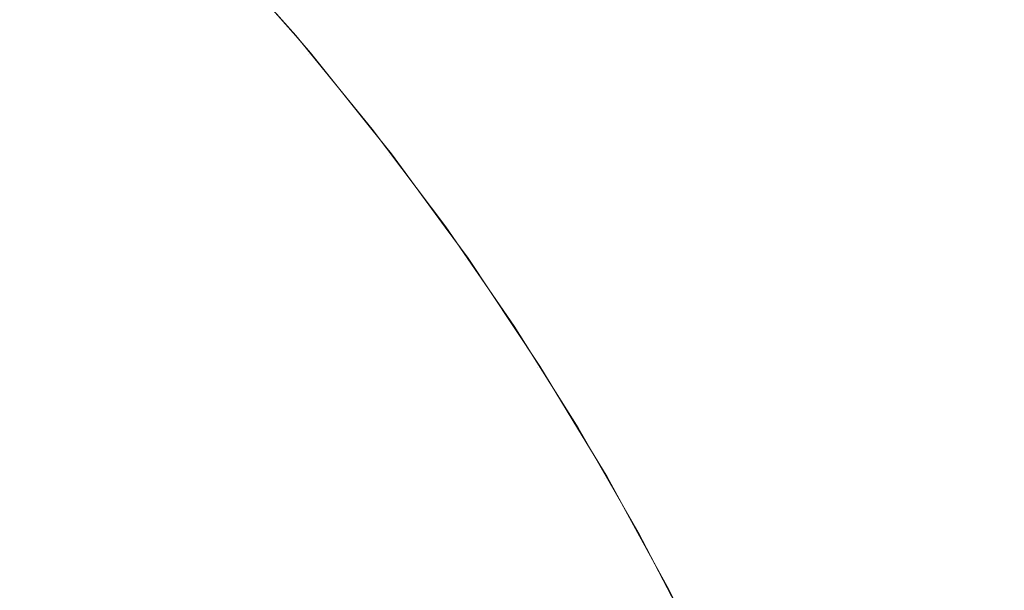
# Model space of a CAD drawing. Header units: centimetres. Extents: x -26 to 27.3, y -25.3 to -23.5.
# Tile 101 of 221: x -8.1507 to -8.1175, y -23.5137 to -23.4945. Entities that reach past the tile are written whole.
import ezdxf

# ---------------------------------------------------------------- set-up
doc = ezdxf.new("R2010")
doc.units = ezdxf.units.CM
doc.header["$LTSCALE"] = 2.54
doc.layers.add('Lucido design-1', color=7, linetype='Continuous')

# ---------------------------------------------------------------- blocks, each defined once
blk = doc.blocks.new('Gruppo-4-1')
at = {"color": 7, "linetype": 'Continuous', "lineweight": 9}
for points, invisible_edges in [([(-8.148975, -23.491381, 1049.697284), (-8.146052, -23.494435, 1049.697284), (-8.146866, -23.49518, 1049.693311), (-8.149756, -23.492162, 1049.693311)], 15), ([(-8.143754, -23.492329, 1049.722055), (-8.144073, -23.491983, 1049.922055), (-8.14137, -23.495027, 1049.922055)], 9), ([(-8.144073, -23.491983, 1049.922055), (-8.143953, -23.491983, 1049.927577), (-8.141252, -23.495027, 1049.927459), (-8.14137, -23.495027, 1049.922055)], 7), ([(-8.143953, -23.491983, 1049.927577), (-8.143592, -23.491983, 1049.933088), (-8.140898, -23.495027, 1049.932853), (-8.141252, -23.495027, 1049.927459)], 15), ([(-8.143592, -23.491983, 1049.933088), (-8.14299, -23.491983, 1049.938579), (-8.14031, -23.495027, 1049.938226), (-8.140898, -23.495027, 1049.932853)], 15), ([(-8.14299, -23.491983, 1049.938579), (-8.14215, -23.491983, 1049.944038), (-8.139488, -23.495027, 1049.943568), (-8.14031, -23.495027, 1049.938226)], 15), ([(-8.14215, -23.491983, 1049.944038), (-8.141073, -23.491983, 1049.949455), (-8.138433, -23.495027, 1049.94887), (-8.139488, -23.495027, 1049.943568)], 15), ([(-8.141073, -23.491983, 1049.949455), (-8.13976, -23.491983, 1049.95482), (-8.137148, -23.495027, 1049.95412), (-8.138433, -23.495027, 1049.94887)], 15), ([(-8.13976, -23.491983, 1049.95482), (-8.138214, -23.491983, 1049.960122), (-8.135636, -23.495027, 1049.959309), (-8.137148, -23.495027, 1049.95412)], 15), ([(-8.138214, -23.491983, 1049.960122), (-8.136439, -23.491983, 1049.965352), (-8.133899, -23.495027, 1049.964427), (-8.135636, -23.495027, 1049.959309)], 15), ([(-8.136439, -23.491983, 1049.965352), (-8.134437, -23.491983, 1049.9705), (-8.131939, -23.495027, 1049.969465), (-8.133899, -23.495027, 1049.964427)], 15), ([(-8.134437, -23.491983, 1049.9705), (-8.132213, -23.491983, 1049.975555), (-8.129763, -23.495027, 1049.974413), (-8.131939, -23.495027, 1049.969465)], 15), ([(-8.132213, -23.491983, 1049.975555), (-8.12977, -23.491983, 1049.980509), (-8.127372, -23.495027, 1049.97926), (-8.129763, -23.495027, 1049.974413)], 15), ([(-8.12977, -23.491983, 1049.980509), (-8.127113, -23.491983, 1049.985351), (-8.124772, -23.495027, 1049.983999), (-8.127372, -23.495027, 1049.97926)], 15), ([(-8.127113, -23.491983, 1049.985351), (-8.124248, -23.491983, 1049.990073), (-8.121968, -23.495027, 1049.98862), (-8.124772, -23.495027, 1049.983999)], 15), ([(-8.124248, -23.491983, 1049.990073), (-8.121179, -23.491983, 1049.994665), (-8.118965, -23.495027, 1049.993114), (-8.121968, -23.495027, 1049.98862)], 15), ([(-8.121179, -23.491983, 1049.994665), (-8.117914, -23.491983, 1049.999119), (-8.115769, -23.495027, 1049.997473), (-8.118965, -23.495027, 1049.993114)], 15), ([(-8.117914, -23.491983, 1049.999119), (-8.114457, -23.491983, 1050.003427), (-8.112386, -23.495027, 1050.001689), (-8.115769, -23.495027, 1049.997473)], 15), ([(27.182518, -23.495274, 1050.398377), (27.182518, -23.492333, 1050.395779), (-25.917482, -23.492333, 1050.395779), (-25.917482, -23.495274, 1050.398377)], 10), ([(-8.149756, -23.492162, 1049.693311), (-8.146866, -23.49518, 1049.693311), (-8.147799, -23.496035, 1049.68939), (-8.15065, -23.493056, 1049.68939)], 15), ([(-8.143824, -23.492393, 1049.717695), (-8.14095, -23.49567, 1049.717695), (-8.141154, -23.495841, 1049.713563), (-8.144021, -23.492573, 1049.713563)], 15), ([(-8.14095, -23.49567, 1049.717695), (-8.143824, -23.492393, 1049.717695), (-8.143754, -23.492329, 1049.722055), (-8.14138, -23.495036, 1049.722055)], 11), ([(-8.14137, -23.495027, 1049.922055), (-8.14138, -23.495036, 1049.722055), (-8.143754, -23.492329, 1049.722055)], 9), ([(-8.144021, -23.492573, 1049.713563), (-8.141154, -23.495841, 1049.713563), (-8.141489, -23.496122, 1049.709449), (-8.144343, -23.492868, 1049.709449)], 15), ([(-8.15065, -23.493056, 1049.68939), (-8.147799, -23.496035, 1049.68939), (-8.148849, -23.496997, 1049.685528), (-8.151657, -23.494063, 1049.685528)], 15), ([(-8.144343, -23.492868, 1049.709449), (-8.141489, -23.496122, 1049.709449), (-8.141953, -23.496511, 1049.705359), (-8.144789, -23.493277, 1049.705359)], 15), ([(-8.144789, -23.493277, 1049.705359), (-8.141953, -23.496511, 1049.705359), (-8.142545, -23.497009, 1049.701302), (-8.14536, -23.4938, 1049.701302)], 15), ([(-8.151657, -23.494063, 1049.685528), (-8.148849, -23.496997, 1049.685528), (-8.150014, -23.498065, 1049.681732), (-8.152775, -23.495181, 1049.681732)], 15), ([(-8.14536, -23.4938, 1049.701302), (-8.142545, -23.497009, 1049.701302), (-8.143265, -23.497613, 1049.697284), (-8.146052, -23.494435, 1049.697284)], 15), ([(-8.146052, -23.494435, 1049.697284), (-8.143265, -23.497613, 1049.697284), (-8.144111, -23.498322, 1049.693311), (-8.146866, -23.49518, 1049.693311)], 15), ([(-8.140878, -23.495609, 1049.722055), (-8.14138, -23.495036, 1049.722055), (-8.14137, -23.495027, 1049.922055)], 10), ([(-8.14138, -23.495036, 1049.722055), (-8.140878, -23.495609, 1049.722055), (-8.14095, -23.49567, 1049.717695)], 10), ([(-8.140878, -23.495609, 1049.722055), (-8.14137, -23.495027, 1049.922055), (-8.138795, -23.498176, 1049.922055)], 9), ([(-8.14137, -23.495027, 1049.922055), (-8.141252, -23.495027, 1049.927459), (-8.13868, -23.498176, 1049.927347), (-8.138795, -23.498176, 1049.922055)], 7), ([(-8.141252, -23.495027, 1049.927459), (-8.140898, -23.495027, 1049.932853), (-8.138333, -23.498176, 1049.932628), (-8.13868, -23.498176, 1049.927347)], 15), ([(-8.140898, -23.495027, 1049.932853), (-8.14031, -23.495027, 1049.938226), (-8.137757, -23.498176, 1049.93789), (-8.138333, -23.498176, 1049.932628)], 15), ([(-8.14031, -23.495027, 1049.938226), (-8.139488, -23.495027, 1049.943568), (-8.136952, -23.498176, 1049.943121), (-8.137757, -23.498176, 1049.93789)], 15), ([(-8.139488, -23.495027, 1049.943568), (-8.138433, -23.495027, 1049.94887), (-8.13592, -23.498176, 1049.948312), (-8.136952, -23.498176, 1049.943121)], 15), ([(-8.138433, -23.495027, 1049.94887), (-8.137148, -23.495027, 1049.95412), (-8.134661, -23.498176, 1049.953453), (-8.13592, -23.498176, 1049.948312)], 15), ([(-8.137148, -23.495027, 1049.95412), (-8.135636, -23.495027, 1049.959309), (-8.13318, -23.498176, 1049.958535), (-8.134661, -23.498176, 1049.953453)], 15), ([(-8.135636, -23.495027, 1049.959309), (-8.133899, -23.495027, 1049.964427), (-8.131479, -23.498176, 1049.963547), (-8.13318, -23.498176, 1049.958535)], 15), ([(-8.133899, -23.495027, 1049.964427), (-8.131939, -23.495027, 1049.969465), (-8.129561, -23.498176, 1049.96848), (-8.131479, -23.498176, 1049.963547)], 15), ([(-8.131939, -23.495027, 1049.969465), (-8.129763, -23.495027, 1049.974413), (-8.127429, -23.498176, 1049.973324), (-8.129561, -23.498176, 1049.96848)], 15), ([(-8.129763, -23.495027, 1049.974413), (-8.127372, -23.495027, 1049.97926), (-8.125088, -23.498176, 1049.978071), (-8.127429, -23.498176, 1049.973324)], 15), ([(-8.127372, -23.495027, 1049.97926), (-8.124772, -23.495027, 1049.983999), (-8.122542, -23.498176, 1049.982712), (-8.125088, -23.498176, 1049.978071)], 15), ([(-8.124772, -23.495027, 1049.983999), (-8.121968, -23.495027, 1049.98862), (-8.119796, -23.498176, 1049.987237), (-8.122542, -23.498176, 1049.982712)], 15), ([(-8.121968, -23.495027, 1049.98862), (-8.118965, -23.495027, 1049.993114), (-8.116856, -23.498176, 1049.991638), (-8.119796, -23.498176, 1049.987237)], 15), ([(-8.118965, -23.495027, 1049.993114), (-8.115769, -23.495027, 1049.997473), (-8.113726, -23.498176, 1049.995906), (-8.116856, -23.498176, 1049.991638)], 15), ([(-25.917482, -23.495274, 1050.398377), (-25.917482, -23.495614, 1050.398653), (27.182518, -23.495614, 1050.398653), (27.182518, -23.495274, 1050.398377)], 10), ([(-8.152775, -23.495181, 1049.681732), (-8.150014, -23.498065, 1049.681732), (-8.151292, -23.499236, 1049.678006), (-8.154001, -23.496407, 1049.678006)], 15), ([(-8.146866, -23.49518, 1049.693311), (-8.144111, -23.498322, 1049.693311), (-8.14508, -23.499135, 1049.68939), (-8.147799, -23.496035, 1049.68939)], 15), ([(27.182518, -23.498543, 1050.401029), (27.182518, -23.495614, 1050.398653), (-25.917482, -23.495614, 1050.398653), (-25.917482, -23.498543, 1050.401029)], 10), ([(-8.14095, -23.49567, 1049.717695), (-8.138222, -23.49907, 1049.717695), (-8.138433, -23.499232, 1049.713563), (-8.141154, -23.495841, 1049.713563)], 15), ([(-8.138222, -23.49907, 1049.717695), (-8.14095, -23.49567, 1049.717695), (-8.140878, -23.495609, 1049.722055), (-8.138809, -23.498187, 1049.722055)], 11), ([(-8.138795, -23.498176, 1049.922055), (-8.138809, -23.498187, 1049.722055), (-8.140878, -23.495609, 1049.722055)], 9), ([(-8.147799, -23.496035, 1049.68939), (-8.14508, -23.499135, 1049.68939), (-8.146171, -23.500051, 1049.685528), (-8.148849, -23.496997, 1049.685528)], 15), ([(-8.141154, -23.495841, 1049.713563), (-8.138433, -23.499232, 1049.713563), (-8.13878, -23.499498, 1049.709449), (-8.141489, -23.496122, 1049.709449)], 15), ([(-8.141489, -23.496122, 1049.709449), (-8.13878, -23.499498, 1049.709449), (-8.13926, -23.499866, 1049.705359), (-8.141953, -23.496511, 1049.705359)], 15), ([(-8.141953, -23.496511, 1049.705359), (-8.13926, -23.499866, 1049.705359), (-8.139874, -23.500337, 1049.701302), (-8.142545, -23.497009, 1049.701302)], 15), ([(-8.148849, -23.496997, 1049.685528), (-8.146171, -23.500051, 1049.685528), (-8.147382, -23.501067, 1049.681732), (-8.150014, -23.498065, 1049.681732)], 15), ([(-8.142545, -23.497009, 1049.701302), (-8.139874, -23.500337, 1049.701302), (-8.140619, -23.500909, 1049.697284), (-8.143265, -23.497613, 1049.697284)], 15), ([(-8.143265, -23.497613, 1049.697284), (-8.140619, -23.500909, 1049.697284), (-8.141495, -23.501581, 1049.693311), (-8.144111, -23.498322, 1049.693311)], 15), ([(-8.150014, -23.498065, 1049.681732), (-8.147382, -23.501067, 1049.681732), (-8.14871, -23.502181, 1049.678006), (-8.151292, -23.499236, 1049.678006)], 15), ([(-8.144111, -23.498322, 1049.693311), (-8.141495, -23.501581, 1049.693311), (-8.142499, -23.502351, 1049.68939), (-8.14508, -23.499135, 1049.68939)], 15), ([(-8.138147, -23.499012, 1049.722055), (-8.138809, -23.498187, 1049.722055), (-8.138795, -23.498176, 1049.922055)], 10), ([(-8.138809, -23.498187, 1049.722055), (-8.138147, -23.499012, 1049.722055), (-8.138222, -23.49907, 1049.717695)], 10), ([(-8.138147, -23.499012, 1049.722055), (-8.138795, -23.498176, 1049.922055), (-8.136318, -23.501472, 1049.922055)], 9), ([(-8.138795, -23.498176, 1049.922055), (-8.13868, -23.498176, 1049.927347), (-8.136205, -23.501472, 1049.927239), (-8.136318, -23.501472, 1049.922055)], 7), ([(-8.13868, -23.498176, 1049.927347), (-8.138333, -23.498176, 1049.932628), (-8.135866, -23.501472, 1049.932413), (-8.136205, -23.501472, 1049.927239)], 15), ([(-8.138333, -23.498176, 1049.932628), (-8.137757, -23.498176, 1049.93789), (-8.135301, -23.501472, 1049.937566), (-8.135866, -23.501472, 1049.932413)], 15), ([(-8.137757, -23.498176, 1049.93789), (-8.136952, -23.498176, 1049.943121), (-8.134512, -23.501472, 1049.942691), (-8.135301, -23.501472, 1049.937566)], 15), ([(-8.136952, -23.498176, 1049.943121), (-8.13592, -23.498176, 1049.948312), (-8.133501, -23.501472, 1049.947776), (-8.134512, -23.501472, 1049.942691)], 15), ([(-8.13592, -23.498176, 1049.948312), (-8.134661, -23.498176, 1049.953453), (-8.132269, -23.501472, 1049.952812), (-8.133501, -23.501472, 1049.947776)], 15), ([(-8.134661, -23.498176, 1049.953453), (-8.13318, -23.498176, 1049.958535), (-8.130818, -23.501472, 1049.95779), (-8.132269, -23.501472, 1049.952812)], 15), ([(-8.13318, -23.498176, 1049.958535), (-8.131479, -23.498176, 1049.963547), (-8.129151, -23.501472, 1049.9627), (-8.130818, -23.501472, 1049.95779)], 15), ([(-8.131479, -23.498176, 1049.963547), (-8.129561, -23.498176, 1049.96848), (-8.127272, -23.501472, 1049.967532), (-8.129151, -23.501472, 1049.9627)], 15), ([(-8.129561, -23.498176, 1049.96848), (-8.127429, -23.498176, 1049.973324), (-8.125184, -23.501472, 1049.972277), (-8.127272, -23.501472, 1049.967532)], 15), ([(-8.127429, -23.498176, 1049.973324), (-8.125088, -23.498176, 1049.978071), (-8.122891, -23.501472, 1049.976928), (-8.125184, -23.501472, 1049.972277)], 15), ([(-8.125088, -23.498176, 1049.978071), (-8.122542, -23.498176, 1049.982712), (-8.120397, -23.501472, 1049.981473), (-8.122891, -23.501472, 1049.976928)], 15), ([(-8.122542, -23.498176, 1049.982712), (-8.119796, -23.498176, 1049.987237), (-8.117707, -23.501472, 1049.985906), (-8.120397, -23.501472, 1049.981473)], 15), ([(-8.119796, -23.498176, 1049.987237), (-8.116856, -23.498176, 1049.991638), (-8.114827, -23.501472, 1049.990217), (-8.117707, -23.501472, 1049.985906)], 15), ([(-25.917482, -23.498543, 1050.401029), (-25.917482, -23.499015, 1050.401387), (27.182518, -23.499015, 1050.401387), (27.182518, -23.498543, 1050.401029)], 10), ([(27.182518, -23.500338, 1050.402391), (27.182518, -23.499015, 1050.401387), (-25.917482, -23.499015, 1050.401387), (-25.917482, -23.500338, 1050.402391)], 10), ([(-8.135645, -23.502585, 1049.717695), (-8.138222, -23.49907, 1049.717695), (-8.138147, -23.499012, 1049.722055), (-8.136334, -23.501484, 1049.722055)], 11), ([(-8.136318, -23.501472, 1049.922055), (-8.136334, -23.501484, 1049.722055), (-8.138147, -23.499012, 1049.722055)], 9), ([(-8.151292, -23.499236, 1049.678006), (-8.14871, -23.502181, 1049.678006), (-8.150153, -23.503392, 1049.674359), (-8.152681, -23.500509, 1049.674359)], 15), ([(-8.14508, -23.499135, 1049.68939), (-8.142499, -23.502351, 1049.68939), (-8.143629, -23.503218, 1049.685528), (-8.146171, -23.500051, 1049.685528)], 15), ([(-8.138433, -23.499232, 1049.713563), (-8.135863, -23.502738, 1049.713563), (-8.13622, -23.502988, 1049.709449), (-8.13878, -23.499498, 1049.709449)], 15), ([(-8.138222, -23.49907, 1049.717695), (-8.135645, -23.502585, 1049.717695), (-8.135863, -23.502738, 1049.713563), (-8.138433, -23.499232, 1049.713563)], 15), ([(-8.13878, -23.499498, 1049.709449), (-8.13622, -23.502988, 1049.709449), (-8.136717, -23.503335, 1049.705359), (-8.13926, -23.499866, 1049.705359)], 15), ([(-8.146171, -23.500051, 1049.685528), (-8.143629, -23.503218, 1049.685528), (-8.144883, -23.504181, 1049.681732), (-8.147382, -23.501067, 1049.681732)], 15), ([(-8.13926, -23.499866, 1049.705359), (-8.136717, -23.503335, 1049.705359), (-8.13735, -23.503779, 1049.701302), (-8.139874, -23.500337, 1049.701302)], 15), ([(-25.917482, -23.500338, 1050.402391), (-25.917482, -23.502542, 1050.403954), (27.182518, -23.502542, 1050.403954), (27.182518, -23.500338, 1050.402391)], 10), ([(-8.139874, -23.500337, 1049.701302), (-8.13735, -23.503779, 1049.701302), (-8.13812, -23.504318, 1049.697284), (-8.140619, -23.500909, 1049.697284)], 15), ([(-8.152681, -23.500509, 1049.674359), (-8.150153, -23.503392, 1049.674359), (-8.151708, -23.504697, 1049.670794), (-8.154178, -23.50188, 1049.670794)], 15), ([(-8.140619, -23.500909, 1049.697284), (-8.13812, -23.504318, 1049.697284), (-8.139024, -23.504951, 1049.693311), (-8.141495, -23.501581, 1049.693311)], 15), ([(-8.147382, -23.501067, 1049.681732), (-8.144883, -23.504181, 1049.681732), (-8.146258, -23.505236, 1049.678006), (-8.14871, -23.502181, 1049.678006)], 15), ([(-8.141495, -23.501581, 1049.693311), (-8.139024, -23.504951, 1049.693311), (-8.14006, -23.505677, 1049.68939), (-8.142499, -23.502351, 1049.68939)], 15), ([(-8.135567, -23.50253, 1049.722055), (-8.136334, -23.501484, 1049.722055), (-8.136318, -23.501472, 1049.922055)], 10), ([(-8.136334, -23.501484, 1049.722055), (-8.135567, -23.50253, 1049.722055), (-8.135645, -23.502585, 1049.717695)], 10), ([(-8.135567, -23.50253, 1049.722055), (-8.136318, -23.501472, 1049.922055), (-8.134014, -23.504814, 1049.922055)], 9), ([(-8.136318, -23.501472, 1049.922055), (-8.136205, -23.501472, 1049.927239), (-8.133903, -23.504814, 1049.927138), (-8.134014, -23.504814, 1049.922055)], 7), ([(-8.136205, -23.501472, 1049.927239), (-8.135866, -23.501472, 1049.932413), (-8.133571, -23.504814, 1049.932212), (-8.133903, -23.504814, 1049.927138)], 15), ([(-8.135866, -23.501472, 1049.932413), (-8.135301, -23.501472, 1049.937566), (-8.133017, -23.504814, 1049.937266), (-8.133571, -23.504814, 1049.932212)], 15), ([(-8.135301, -23.501472, 1049.937566), (-8.134512, -23.501472, 1049.942691), (-8.132244, -23.504814, 1049.942291), (-8.133017, -23.504814, 1049.937266)], 15), ([(-8.134512, -23.501472, 1049.942691), (-8.133501, -23.501472, 1049.947776), (-8.131252, -23.504814, 1049.947277), (-8.132244, -23.504814, 1049.942291)], 15), ([(-8.133501, -23.501472, 1049.947776), (-8.132269, -23.501472, 1049.952812), (-8.130044, -23.504814, 1049.952216), (-8.131252, -23.504814, 1049.947277)], 15), ([(-8.132269, -23.501472, 1049.952812), (-8.130818, -23.501472, 1049.95779), (-8.128621, -23.504814, 1049.957097), (-8.130044, -23.504814, 1049.952216)], 15), ([(-8.130818, -23.501472, 1049.95779), (-8.129151, -23.501472, 1049.9627), (-8.126987, -23.504814, 1049.961912), (-8.128621, -23.504814, 1049.957097)], 15), ([(-8.129151, -23.501472, 1049.9627), (-8.127272, -23.501472, 1049.967532), (-8.125144, -23.504814, 1049.96665), (-8.126987, -23.504814, 1049.961912)], 15), ([(-8.127272, -23.501472, 1049.967532), (-8.125184, -23.501472, 1049.972277), (-8.123096, -23.504814, 1049.971304), (-8.125144, -23.504814, 1049.96665)], 15), ([(-8.125184, -23.501472, 1049.972277), (-8.122891, -23.501472, 1049.976928), (-8.120847, -23.504814, 1049.975864), (-8.123096, -23.504814, 1049.971304)], 15), ([(-8.122891, -23.501472, 1049.976928), (-8.120397, -23.501472, 1049.981473), (-8.118402, -23.504814, 1049.980321), (-8.120847, -23.504814, 1049.975864)], 15), ([(-8.120397, -23.501472, 1049.981473), (-8.117707, -23.501472, 1049.985906), (-8.115764, -23.504814, 1049.984668), (-8.118402, -23.504814, 1049.980321)], 15), ([(-8.117707, -23.501472, 1049.985906), (-8.114827, -23.501472, 1049.990217), (-8.11294, -23.504814, 1049.988895), (-8.115764, -23.504814, 1049.984668)], 15), ([(-8.14871, -23.502181, 1049.678006), (-8.146258, -23.505236, 1049.678006), (-8.147753, -23.506383, 1049.674359), (-8.150153, -23.503392, 1049.674359)], 15), ([(-8.142499, -23.502351, 1049.68939), (-8.14006, -23.505677, 1049.68939), (-8.141227, -23.506494, 1049.685528), (-8.143629, -23.503218, 1049.685528)], 15), ([(27.182518, -23.503796, 1050.404842), (27.182518, -23.502542, 1050.403954), (-25.917482, -23.502542, 1050.403954), (-25.917482, -23.503796, 1050.404842)], 10), ([(-8.135645, -23.502585, 1049.717695), (-8.133223, -23.506209, 1049.717695), (-8.133448, -23.506352, 1049.713563), (-8.135863, -23.502738, 1049.713563)], 15), ([(-8.133223, -23.506209, 1049.717695), (-8.135645, -23.502585, 1049.717695), (-8.135567, -23.50253, 1049.722055), (-8.134033, -23.504826, 1049.722055)], 11), ([(-8.134014, -23.504814, 1049.922055), (-8.134033, -23.504826, 1049.722055), (-8.135567, -23.50253, 1049.722055)], 9), ([(-8.13622, -23.502988, 1049.709449), (-8.133816, -23.506587, 1049.709449), (-8.134327, -23.506912, 1049.705359), (-8.136717, -23.503335, 1049.705359)], 15), ([(-8.135863, -23.502738, 1049.713563), (-8.133448, -23.506352, 1049.713563), (-8.133816, -23.506587, 1049.709449), (-8.13622, -23.502988, 1049.709449)], 15), ([(-8.143629, -23.503218, 1049.685528), (-8.141227, -23.506494, 1049.685528), (-8.142522, -23.5074, 1049.681732), (-8.144883, -23.504181, 1049.681732)], 15), ([(-8.136717, -23.503335, 1049.705359), (-8.134327, -23.506912, 1049.705359), (-8.134979, -23.507328, 1049.701302), (-8.13735, -23.503779, 1049.701302)], 15), ([(-8.150153, -23.503392, 1049.674359), (-8.147753, -23.506383, 1049.674359), (-8.149363, -23.507618, 1049.670794), (-8.151708, -23.504697, 1049.670794)], 15), ([(-25.917482, -23.503796, 1050.404842), (-25.917482, -23.506169, 1050.406378), (27.182518, -23.506169, 1050.406378), (27.182518, -23.503796, 1050.404842)], 10), ([(-8.13735, -23.503779, 1049.701302), (-8.134979, -23.507328, 1049.701302), (-8.135772, -23.507833, 1049.697284), (-8.13812, -23.504318, 1049.697284)], 15), ([(-8.144883, -23.504181, 1049.681732), (-8.142522, -23.5074, 1049.681732), (-8.143942, -23.508395, 1049.678006), (-8.146258, -23.505236, 1049.678006)], 15), ([(-8.13812, -23.504318, 1049.697284), (-8.135772, -23.507833, 1049.697284), (-8.136702, -23.508426, 1049.693311), (-8.139024, -23.504951, 1049.693311)], 15), ([(-8.151708, -23.504697, 1049.670794), (-8.149363, -23.507618, 1049.670794), (-8.151086, -23.508941, 1049.667319), (-8.153372, -23.506093, 1049.667319)], 15), ([(-8.139024, -23.504951, 1049.693311), (-8.136702, -23.508426, 1049.693311), (-8.137769, -23.509105, 1049.68939), (-8.14006, -23.505677, 1049.68939)], 15), ([(-8.133143, -23.506158, 1049.722055), (-8.134033, -23.504826, 1049.722055), (-8.134014, -23.504814, 1049.922055)], 10), ([(-8.134033, -23.504826, 1049.722055), (-8.133143, -23.506158, 1049.722055), (-8.133223, -23.506209, 1049.717695)], 10), ([(-8.133143, -23.506158, 1049.722055), (-8.134014, -23.504814, 1049.922055), (-8.13185, -23.508243, 1049.922055)], 9), ([(-8.134014, -23.504814, 1049.922055), (-8.133903, -23.504814, 1049.927138), (-8.131741, -23.508243, 1049.927044), (-8.13185, -23.508243, 1049.922055)], 7), ([(-8.133903, -23.504814, 1049.927138), (-8.133571, -23.504814, 1049.932212), (-8.131415, -23.508243, 1049.932023), (-8.131741, -23.508243, 1049.927044)], 15), ([(-8.133571, -23.504814, 1049.932212), (-8.133017, -23.504814, 1049.937266), (-8.130872, -23.508243, 1049.936983), (-8.131415, -23.508243, 1049.932023)], 15), ([(-8.133017, -23.504814, 1049.937266), (-8.132244, -23.504814, 1049.942291), (-8.130113, -23.508243, 1049.941915), (-8.130872, -23.508243, 1049.936983)], 15), ([(-8.132244, -23.504814, 1049.942291), (-8.131252, -23.504814, 1049.947277), (-8.129139, -23.508243, 1049.946809), (-8.130113, -23.508243, 1049.941915)], 15), ([(-8.131252, -23.504814, 1049.947277), (-8.130044, -23.504814, 1049.952216), (-8.127953, -23.508243, 1049.951656), (-8.129139, -23.508243, 1049.946809)], 15), ([(-8.130044, -23.504814, 1049.952216), (-8.128621, -23.504814, 1049.957097), (-8.126557, -23.508243, 1049.956446), (-8.127953, -23.508243, 1049.951656)], 15), ([(-8.128621, -23.504814, 1049.957097), (-8.126987, -23.504814, 1049.961912), (-8.124953, -23.508243, 1049.961171), (-8.126557, -23.508243, 1049.956446)], 15), ([(-8.126987, -23.504814, 1049.961912), (-8.125144, -23.504814, 1049.96665), (-8.123144, -23.508243, 1049.965822), (-8.124953, -23.508243, 1049.961171)], 15), ([(-8.125144, -23.504814, 1049.96665), (-8.123096, -23.504814, 1049.971304), (-8.121135, -23.508243, 1049.970389), (-8.123144, -23.508243, 1049.965822)], 15), ([(-8.123096, -23.504814, 1049.971304), (-8.120847, -23.504814, 1049.975864), (-8.118928, -23.508243, 1049.974865), (-8.121135, -23.508243, 1049.970389)], 15), ([(-8.120847, -23.504814, 1049.975864), (-8.118402, -23.504814, 1049.980321), (-8.116528, -23.508243, 1049.979239), (-8.118928, -23.508243, 1049.974865)], 15), ([(-8.118402, -23.504814, 1049.980321), (-8.115764, -23.504814, 1049.984668), (-8.113939, -23.508243, 1049.983505), (-8.116528, -23.508243, 1049.979239)], 15), ([(-8.146258, -23.505236, 1049.678006), (-8.143942, -23.508395, 1049.678006), (-8.145485, -23.509475, 1049.674359), (-8.147753, -23.506383, 1049.674359)], 15), ([(-8.14006, -23.505677, 1049.68939), (-8.137769, -23.509105, 1049.68939), (-8.138971, -23.509871, 1049.685528), (-8.141227, -23.506494, 1049.685528)], 15), ([(27.182518, -23.507359, 1050.407148), (27.182518, -23.506169, 1050.406378), (-25.917482, -23.506169, 1050.406378), (-25.917482, -23.507359, 1050.407148)], 10), ([(-8.133448, -23.506352, 1049.713563), (-8.131192, -23.510069, 1049.713563), (-8.13157, -23.510287, 1049.709449), (-8.133816, -23.506587, 1049.709449)], 15), ([(-8.133223, -23.506209, 1049.717695), (-8.130962, -23.509936, 1049.717695), (-8.131192, -23.510069, 1049.713563), (-8.133448, -23.506352, 1049.713563)], 15), ([(-8.130962, -23.509936, 1049.717695), (-8.133223, -23.506209, 1049.717695), (-8.133143, -23.506158, 1049.722055), (-8.13187, -23.508256, 1049.722055)], 11), ([(-8.13185, -23.508243, 1049.922055), (-8.13187, -23.508256, 1049.722055), (-8.133143, -23.506158, 1049.722055)], 9), ([(-8.147753, -23.506383, 1049.674359), (-8.145485, -23.509475, 1049.674359), (-8.147148, -23.510639, 1049.670794), (-8.149363, -23.507618, 1049.670794)], 15), ([(-8.141227, -23.506494, 1049.685528), (-8.138971, -23.509871, 1049.685528), (-8.140304, -23.51072, 1049.681732), (-8.142522, -23.5074, 1049.681732)], 15), ([(-8.133816, -23.506587, 1049.709449), (-8.13157, -23.510287, 1049.709449), (-8.132095, -23.51059, 1049.705359), (-8.134327, -23.506912, 1049.705359)], 15), ([(-8.134327, -23.506912, 1049.705359), (-8.132095, -23.51059, 1049.705359), (-8.132765, -23.510977, 1049.701302), (-8.134979, -23.507328, 1049.701302)], 15), ([(-25.917482, -23.507359, 1050.407148), (-25.917482, -23.509898, 1050.408641), (27.182518, -23.509898, 1050.408641), (27.182518, -23.507359, 1050.407148)], 10), ([(-8.134979, -23.507328, 1049.701302), (-8.132765, -23.510977, 1049.701302), (-8.133579, -23.511446, 1049.697284), (-8.135772, -23.507833, 1049.697284)], 15), ([(-8.149363, -23.507618, 1049.670794), (-8.147148, -23.510639, 1049.670794), (-8.148927, -23.511886, 1049.667319), (-8.151086, -23.508941, 1049.667319)], 15), ([(-8.142522, -23.5074, 1049.681732), (-8.140304, -23.51072, 1049.681732), (-8.141766, -23.511652, 1049.678006), (-8.143942, -23.508395, 1049.678006)], 15), ([(-8.135772, -23.507833, 1049.697284), (-8.133579, -23.511446, 1049.697284), (-8.134534, -23.511998, 1049.693311), (-8.136702, -23.508426, 1049.693311)], 15), ([(-8.13088, -23.509888, 1049.722055), (-8.13187, -23.508256, 1049.722055), (-8.13185, -23.508243, 1049.922055)], 10), ([(-8.13187, -23.508256, 1049.722055), (-8.13088, -23.509888, 1049.722055), (-8.130962, -23.509936, 1049.717695)], 10), ([(-8.13088, -23.509888, 1049.722055), (-8.13185, -23.508243, 1049.922055), (-8.129829, -23.511754, 1049.922055)], 9), ([(-8.13185, -23.508243, 1049.922055), (-8.131741, -23.508243, 1049.927044), (-8.129722, -23.511754, 1049.926956), (-8.129829, -23.511754, 1049.922055)], 7), ([(-8.131741, -23.508243, 1049.927044), (-8.131415, -23.508243, 1049.932023), (-8.129401, -23.511754, 1049.931847), (-8.129722, -23.511754, 1049.926956)], 15), ([(-8.131415, -23.508243, 1049.932023), (-8.130872, -23.508243, 1049.936983), (-8.128868, -23.511754, 1049.936719), (-8.129401, -23.511754, 1049.931847)], 15), ([(-8.130872, -23.508243, 1049.936983), (-8.130113, -23.508243, 1049.941915), (-8.128122, -23.511754, 1049.941564), (-8.128868, -23.511754, 1049.936719)], 15), ([(-8.130113, -23.508243, 1049.941915), (-8.129139, -23.508243, 1049.946809), (-8.127166, -23.511754, 1049.946372), (-8.128122, -23.511754, 1049.941564)], 15), ([(-8.129139, -23.508243, 1049.946809), (-8.127953, -23.508243, 1049.951656), (-8.126001, -23.511754, 1049.951133), (-8.127166, -23.511754, 1049.946372)], 15), ([(-8.127953, -23.508243, 1049.951656), (-8.126557, -23.508243, 1049.956446), (-8.124629, -23.511754, 1049.955839), (-8.126001, -23.511754, 1049.951133)], 15), ([(-8.126557, -23.508243, 1049.956446), (-8.124953, -23.508243, 1049.961171), (-8.123053, -23.511754, 1049.96048), (-8.124629, -23.511754, 1049.955839)], 15), ([(-8.124953, -23.508243, 1049.961171), (-8.123144, -23.508243, 1049.965822), (-8.121277, -23.511754, 1049.965048), (-8.123053, -23.511754, 1049.96048)], 15), ([(-8.123144, -23.508243, 1049.965822), (-8.121135, -23.508243, 1049.970389), (-8.119303, -23.511754, 1049.969535), (-8.121277, -23.511754, 1049.965048)], 15), ([(-8.121135, -23.508243, 1049.970389), (-8.118928, -23.508243, 1049.974865), (-8.117135, -23.511754, 1049.973931), (-8.119303, -23.511754, 1049.969535)], 15), ([(-8.118928, -23.508243, 1049.974865), (-8.116528, -23.508243, 1049.979239), (-8.114777, -23.511754, 1049.978229), (-8.117135, -23.511754, 1049.973931)], 15), ([(-8.143942, -23.508395, 1049.678006), (-8.141766, -23.511652, 1049.678006), (-8.143355, -23.512664, 1049.674359), (-8.145485, -23.509475, 1049.674359)], 15), ([(-8.136702, -23.508426, 1049.693311), (-8.134534, -23.511998, 1049.693311), (-8.13563, -23.512631, 1049.68939), (-8.137769, -23.509105, 1049.68939)], 15), ([(-8.151086, -23.508941, 1049.667319), (-8.148927, -23.511886, 1049.667319), (-8.15082, -23.513211, 1049.663939), (-8.15292, -23.510348, 1049.663939)], 15), ([(-8.137769, -23.509105, 1049.68939), (-8.13563, -23.512631, 1049.68939), (-8.136864, -23.513343, 1049.685528), (-8.138971, -23.509871, 1049.685528)], 15), ([(-8.145485, -23.509475, 1049.674359), (-8.143355, -23.512664, 1049.674359), (-8.145067, -23.513754, 1049.670794), (-8.147148, -23.510639, 1049.670794)], 15), ([(27.182518, -23.511022, 1050.409303), (27.182518, -23.509898, 1050.408641), (-25.917482, -23.509898, 1050.408641), (-25.917482, -23.511022, 1050.409303)], 10), ([(-8.138971, -23.509871, 1049.685528), (-8.136864, -23.513343, 1049.685528), (-8.138232, -23.514133, 1049.681732), (-8.140304, -23.51072, 1049.681732)], 15), ([(-8.130962, -23.509936, 1049.717695), (-8.128865, -23.513757, 1049.717695), (-8.129101, -23.51388, 1049.713563), (-8.131192, -23.510069, 1049.713563)], 15), ([(-8.130962, -23.509936, 1049.717695), (-8.13088, -23.509888, 1049.722055), (-8.12985, -23.511765, 1049.722055)], 9), ([(-8.12985, -23.511765, 1049.722055), (-8.128781, -23.513713, 1049.722055), (-8.128865, -23.513757, 1049.717695), (-8.130962, -23.509936, 1049.717695)], 14), ([(-8.129829, -23.511754, 1049.922055), (-8.12985, -23.511765, 1049.722055), (-8.13088, -23.509888, 1049.722055)], 9), ([(-8.13157, -23.510287, 1049.709449), (-8.129489, -23.514082, 1049.709449), (-8.130026, -23.514361, 1049.705359), (-8.132095, -23.51059, 1049.705359)], 15), ([(-8.131192, -23.510069, 1049.713563), (-8.129101, -23.51388, 1049.713563), (-8.129489, -23.514082, 1049.709449), (-8.13157, -23.510287, 1049.709449)], 15), ([(-8.147148, -23.510639, 1049.670794), (-8.145067, -23.513754, 1049.670794), (-8.146899, -23.514922, 1049.667319), (-8.148927, -23.511886, 1049.667319)], 15), ([(-8.132095, -23.51059, 1049.705359), (-8.130026, -23.514361, 1049.705359), (-8.130712, -23.514718, 1049.701302), (-8.132765, -23.510977, 1049.701302)], 15), ([(-25.917482, -23.511022, 1050.409303), (-25.917482, -23.513722, 1050.41074), (27.182518, -23.513722, 1050.41074), (27.182518, -23.511022, 1050.409303)], 10), ([(-8.140304, -23.51072, 1049.681732), (-8.138232, -23.514133, 1049.681732), (-8.139734, -23.515, 1049.678006), (-8.141766, -23.511652, 1049.678006)], 15), ([(-8.132765, -23.510977, 1049.701302), (-8.130712, -23.514718, 1049.701302), (-8.131546, -23.515152, 1049.697284), (-8.133579, -23.511446, 1049.697284)], 15), ([(-8.141766, -23.511652, 1049.678006), (-8.139734, -23.515, 1049.678006), (-8.141365, -23.515942, 1049.674359), (-8.143355, -23.512664, 1049.674359)], 15), ([(-8.133579, -23.511446, 1049.697284), (-8.131546, -23.515152, 1049.697284), (-8.132524, -23.515662, 1049.693311), (-8.134534, -23.511998, 1049.693311)], 15), ([(-8.148927, -23.511886, 1049.667319), (-8.146899, -23.514922, 1049.667319), (-8.148848, -23.516163, 1049.663939), (-8.15082, -23.513211, 1049.663939)], 15), ([(-8.134534, -23.511998, 1049.693311), (-8.132524, -23.515662, 1049.693311), (-8.133647, -23.516246, 1049.68939), (-8.13563, -23.512631, 1049.68939)], 15), ([(-8.128781, -23.513713, 1049.722055), (-8.12985, -23.511765, 1049.722055), (-8.129829, -23.511754, 1049.922055)], 10), ([(-8.129829, -23.511754, 1049.922055), (-8.127953, -23.51534, 1049.922055), (-8.128781, -23.513713, 1049.722055)], 10), ([(-8.129829, -23.511754, 1049.922055), (-8.129722, -23.511754, 1049.926956), (-8.127848, -23.51534, 1049.926874), (-8.127953, -23.51534, 1049.922055)], 7), ([(-8.129722, -23.511754, 1049.926956), (-8.129401, -23.511754, 1049.931847), (-8.127533, -23.51534, 1049.931683), (-8.127848, -23.51534, 1049.926874)], 15), ([(-8.129401, -23.511754, 1049.931847), (-8.128868, -23.511754, 1049.936719), (-8.127008, -23.51534, 1049.936475), (-8.127533, -23.51534, 1049.931683)], 15), ([(-8.128868, -23.511754, 1049.936719), (-8.128122, -23.511754, 1049.941564), (-8.126275, -23.51534, 1049.941238), (-8.127008, -23.51534, 1049.936475)], 15), ([(-8.128122, -23.511754, 1049.941564), (-8.127166, -23.511754, 1049.946372), (-8.125334, -23.51534, 1049.945966), (-8.126275, -23.51534, 1049.941238)], 15), ([(-8.127166, -23.511754, 1049.946372), (-8.126001, -23.511754, 1049.951133), (-8.124189, -23.51534, 1049.950647), (-8.125334, -23.51534, 1049.945966)], 15), ([(-8.126001, -23.511754, 1049.951133), (-8.124629, -23.511754, 1049.955839), (-8.12284, -23.51534, 1049.955275), (-8.124189, -23.51534, 1049.950647)], 15), ([(-8.124629, -23.511754, 1049.955839), (-8.123053, -23.511754, 1049.96048), (-8.121291, -23.51534, 1049.959839), (-8.12284, -23.51534, 1049.955275)], 15), ([(-8.123053, -23.511754, 1049.96048), (-8.121277, -23.511754, 1049.965048), (-8.119544, -23.51534, 1049.964331), (-8.121291, -23.51534, 1049.959839)], 15), ([(-8.121277, -23.511754, 1049.965048), (-8.119303, -23.511754, 1049.969535), (-8.117603, -23.51534, 1049.968742), (-8.119544, -23.51534, 1049.964331)], 15), ([(-8.119303, -23.511754, 1049.969535), (-8.117135, -23.511754, 1049.973931), (-8.115471, -23.51534, 1049.973065), (-8.117603, -23.51534, 1049.968742)], 15), ([(-8.143355, -23.512664, 1049.674359), (-8.141365, -23.515942, 1049.674359), (-8.143123, -23.516957, 1049.670794), (-8.145067, -23.513754, 1049.670794)], 15), ([(-8.13563, -23.512631, 1049.68939), (-8.133647, -23.516246, 1049.68939), (-8.13491, -23.516904, 1049.685528), (-8.136864, -23.513343, 1049.685528)], 15), ([(-8.15082, -23.513211, 1049.663939), (-8.148848, -23.516163, 1049.663939), (-8.15091, -23.517477, 1049.66066), (-8.152823, -23.514613, 1049.66066)], 15), ([(-8.136864, -23.513343, 1049.685528), (-8.13491, -23.516904, 1049.685528), (-8.136312, -23.517634, 1049.681732), (-8.138232, -23.514133, 1049.681732)], 15), ([(-8.127953, -23.51534, 1049.922055), (-8.127974, -23.51535, 1049.722055), (-8.128781, -23.513713, 1049.722055)], 9)]:
    blk.add_3dface(points, dxfattribs=dict(at, invisible_edges=invisible_edges))

msp = doc.modelspace()

# ---------------------------------------------------------------- block references
at = {"layer": 'Lucido design-1', "color": 7}
msp.add_blockref('Gruppo-4-1', (0, 0), dxfattribs=at)

doc.saveas('drawing.dxf')
